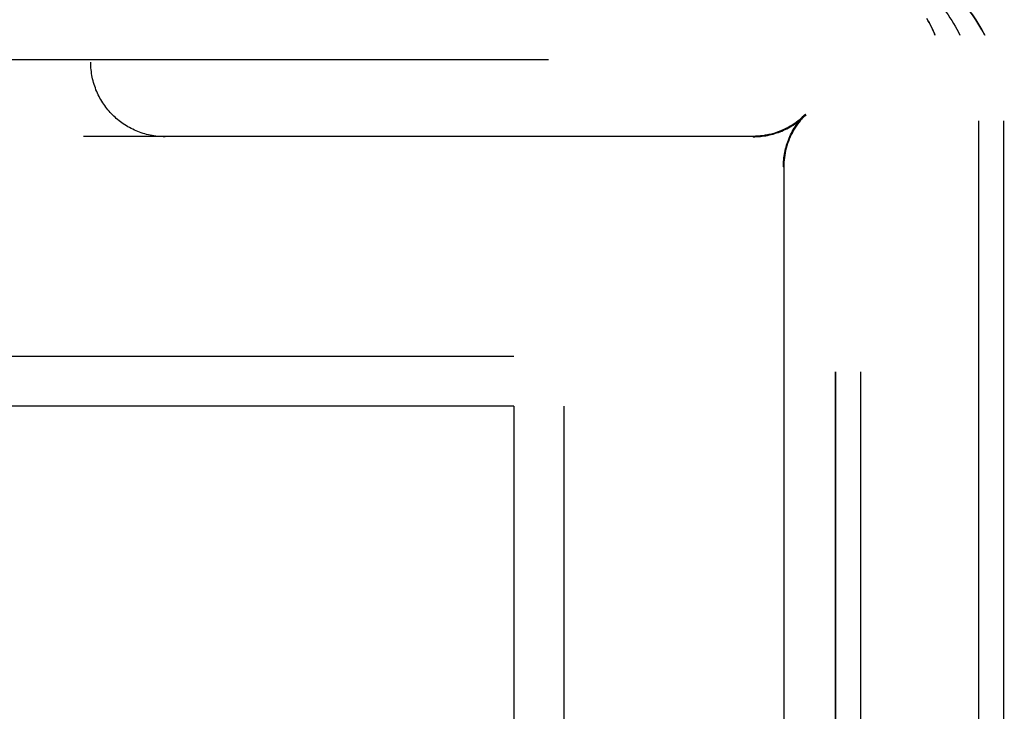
# Model space of a CAD drawing. Header units: millimetres. Extents: x -630 to 192, y -7 to 1615.
# Tile 210 of 249: x 77 to 103, y 1504 to 1523. Entities that reach past the tile are written whole.
import ezdxf

# ---------------------------------------------------------------- set-up
doc = ezdxf.new("R2010")
doc.units = ezdxf.units.MM
doc.header["$MEASUREMENT"] = 0
doc.layers.add('OVIDIO 160x80x72h', color=7, linetype='Continuous')

msp = doc.modelspace()

# ---------------------------------------------------------------- linework, layer by layer
at = {"layer": 'OVIDIO 160x80x72h', "extrusion": (-0.235702, -0.235702, 0.942809)}
for points in [[(-1005.181, 1310.276), (-1005.181, 1419.354)], [(-1004.232, 1419.354), (-1004.232, 1310.276)], [(-973.148, 1372.889), (-973.148, 1267.481)], [(-965.138, 1361.589), (-965.138, 1257.048)]]:
    msp.add_lwpolyline(points, dxfattribs=at)
at = {"layer": 'OVIDIO 160x80x72h', "extrusion": (0.045678, 0.114881, 0.992329)}
for points in [[(442.273, -1398.451), (442.273, -1291.595)], [(442.273, -1291.595), (442.273, -1398.451)], [(441.816, -1398.451), (441.816, -1291.595)], [(441.816, -1291.595), (441.816, -1398.451)], [(456.754, -1384.704), (456.754, -1329.513)], [(456.526, -1384.487), (456.526, -1330.083)]]:
    msp.add_lwpolyline(points, dxfattribs=at)
at = {"layer": 'OVIDIO 160x80x72h', "extrusion": (-0.12261, 0.276089, 0.953279)}
for points in [[(-697.315, -1111.513), (-697.315, -1083.966)], [(-697.22, -1111.513), (-697.22, -1084.486)]]:
    msp.add_lwpolyline(points, dxfattribs=at)
at = {"layer": 'OVIDIO 160x80x72h', "extrusion": (0.166244, 0.166244, 0.97197)}
for points in [[(1006.13, -952.073), (1006.13, -983.736)], [(1006.13, -983.736), (1006.13, -952.073)], [(1006.13, -951.7), (1006.13, -982.932)], [(1006.13, -982.932), (1006.13, -951.7)]]:
    msp.add_lwpolyline(points, dxfattribs=at)
at = {"layer": 'OVIDIO 160x80x72h', "extrusion": (0, 1, 0)}
for points in [[(-90.716, 682.102), (-27.467, 682.102)], [(-27.467, 682.102), (-90.716, 682.102)], [(-102.446, 680.645), (-101.104, 683.328)], [(-101.104, 683.328), (-101.572, 682.392)], [(-101.104, 683.328), (-102.446, 680.645)], [(-27.467, 681.431), (-90.716, 681.431)], [(-90.716, 681.431), (-27.467, 681.431)], [(-101.605, 683.578), (-102.946, 680.895)], [(-102.946, 680.895), (-101.605, 683.578)], [(-95.28, 687.729), (-96.622, 688.4)], [(-96.622, 688.4), (-95.28, 687.729)], [(-97.41, 683.471), (-98.751, 684.142)], [(-98.429, 681.431), (-99.771, 682.102)], [(-99.771, 682.102), (-98.429, 681.431)], [(-90.619, 700.406), (-89.278, 699.735)], [(-101.605, 683.578), (-102.946, 680.895)]]:
    msp.add_lwpolyline(points, dxfattribs=at)
at = {"layer": 'OVIDIO 160x80x72h', "extrusion": (1, 0, 0)}
for points in [[(1521.312, 681.431), (1522.653, 682.102)], [(1522.653, 682.102), (1521.312, 681.431)], [(1521.634, 684.142), (1520.292, 683.471)], [(1499.098, 683.578), (1520.336, 683.578)], [(1519.504, 688.4), (1518.163, 687.729)], [(1518.163, 687.729), (1519.504, 688.4)], [(1450.349, 682.102), (1513.598, 682.102)], [(1513.598, 682.102), (1450.349, 682.102)], [(1513.502, 700.406), (1512.16, 699.735)]]:
    msp.add_lwpolyline(points, dxfattribs=at)
at = {"layer": 'OVIDIO 160x80x72h', "extrusion": (0, 0.894427, 0.447214)}
for points in [[(-90.716, -70.861), (-90.866, -70.858), (-91.016, -70.851), (-91.168, -70.84), (-91.32, -70.824), (-91.472, -70.803), (-91.625, -70.777), (-91.777, -70.747), (-91.929, -70.711), (-92.08, -70.671), (-92.231, -70.626), (-92.38, -70.575), (-92.528, -70.521), (-92.675, -70.461), (-92.82, -70.396), (-92.963, -70.327), (-93.104, -70.254), (-93.242, -70.176), (-93.378, -70.093), (-93.511, -70.007), (-93.641, -69.916), (-93.767, -69.822), (-93.891, -69.723), (-94.01, -69.622), (-94.127, -69.517), (-94.239, -69.408), (-94.348, -69.297), (-94.452, -69.183), (-94.552, -69.067), (-94.649, -68.948), (-94.741, -68.827), (-94.828, -68.705), (-94.912, -68.58), (-94.991, -68.453), (-95.067, -68.323), (-95.14, -68.19), (-95.209, -68.054), (-95.275, -67.914), (-95.336, -67.773), (-95.393, -67.628), (-95.446, -67.481), (-95.494, -67.332), (-95.538, -67.181), (-95.578, -67.029), (-95.612, -66.875), (-95.642, -66.719), (-95.667, -66.562), (-95.686, -66.405), (-95.701, -66.247), (-95.711, -66.088), (-95.716, -65.929), (-95.715, -65.771), (-95.71, -65.612), (-95.7, -65.455), (-95.684, -65.298), (-95.664, -65.142), (-95.639, -64.987), (-95.61, -64.834), (-95.575, -64.683), (-95.537, -64.533), (-95.493, -64.385), (-95.446, -64.24), (-95.395, -64.097), (-95.339, -63.957), (-95.28, -63.819)], [(-95.28, -63.819), (-95.339, -63.957), (-95.395, -64.097), (-95.446, -64.24), (-95.493, -64.385), (-95.537, -64.533), (-95.575, -64.683), (-95.61, -64.834), (-95.639, -64.987), (-95.664, -65.142), (-95.684, -65.298), (-95.7, -65.455), (-95.71, -65.612), (-95.715, -65.771), (-95.716, -65.929), (-95.711, -66.088), (-95.701, -66.247), (-95.686, -66.405), (-95.667, -66.562), (-95.642, -66.719), (-95.612, -66.875), (-95.578, -67.029), (-95.538, -67.181), (-95.494, -67.332), (-95.446, -67.481), (-95.393, -67.628), (-95.336, -67.773), (-95.275, -67.914), (-95.209, -68.054), (-95.14, -68.19), (-95.067, -68.323), (-94.991, -68.453), (-94.912, -68.58), (-94.828, -68.705), (-94.741, -68.827), (-94.649, -68.948), (-94.552, -69.067), (-94.452, -69.183), (-94.348, -69.297), (-94.239, -69.408), (-94.127, -69.517), (-94.01, -69.622), (-93.891, -69.723), (-93.767, -69.822), (-93.641, -69.916), (-93.511, -70.007), (-93.378, -70.093), (-93.242, -70.176), (-93.104, -70.254), (-92.963, -70.327), (-92.82, -70.396), (-92.675, -70.461), (-92.528, -70.521), (-92.38, -70.575), (-92.231, -70.626), (-92.08, -70.671), (-91.929, -70.711), (-91.777, -70.747), (-91.625, -70.777), (-91.472, -70.803), (-91.32, -70.824), (-91.168, -70.84), (-91.016, -70.851), (-90.866, -70.858), (-90.716, -70.861)], [(-90.716, -70.861), (-90.872, -70.858), (-91.029, -70.851), (-91.186, -70.838), (-91.343, -70.821), (-91.5, -70.799), (-91.657, -70.771), (-91.813, -70.739), (-91.969, -70.701), (-92.123, -70.659), (-92.276, -70.611), (-92.427, -70.559), (-92.576, -70.502), (-92.724, -70.44), (-92.869, -70.373), (-93.012, -70.302), (-93.152, -70.227), (-93.289, -70.148), (-93.423, -70.064), (-93.554, -69.977), (-93.682, -69.886), (-93.806, -69.791), (-93.926, -69.694), (-94.043, -69.593), (-94.156, -69.489), (-94.265, -69.383), (-94.37, -69.274), (-94.47, -69.163), (-94.567, -69.049), (-94.66, -68.934), (-94.748, -68.818), (-94.832, -68.7), (-94.912, -68.58), (-94.988, -68.459), (-95.062, -68.334), (-95.132, -68.205), (-95.199, -68.074), (-95.263, -67.94), (-95.324, -67.802), (-95.38, -67.662), (-95.433, -67.519), (-95.481, -67.374), (-95.526, -67.226), (-95.566, -67.076), (-95.601, -66.925), (-95.632, -66.771), (-95.659, -66.616), (-95.68, -66.459), (-95.697, -66.302), (-95.708, -66.143), (-95.715, -65.984), (-95.716, -65.824), (-95.712, -65.664), (-95.703, -65.504), (-95.689, -65.345), (-95.67, -65.186), (-95.646, -65.028), (-95.617, -64.871), (-95.583, -64.715), (-95.544, -64.561), (-95.5, -64.408), (-95.452, -64.257), (-95.399, -64.109), (-95.342, -63.963), (-95.28, -63.819)], [(-90.716, -70.861), (-90.866, -70.858), (-91.016, -70.851), (-91.168, -70.84), (-91.32, -70.824), (-91.472, -70.803), (-91.625, -70.777), (-91.777, -70.747), (-91.929, -70.711), (-92.08, -70.671), (-92.231, -70.626), (-92.38, -70.575), (-92.528, -70.521), (-92.675, -70.461), (-92.82, -70.396), (-92.963, -70.327), (-93.104, -70.254), (-93.242, -70.176), (-93.378, -70.093), (-93.511, -70.007), (-93.641, -69.916), (-93.767, -69.822), (-93.891, -69.723), (-94.01, -69.622), (-94.127, -69.517), (-94.239, -69.408), (-94.348, -69.297), (-94.452, -69.183), (-94.552, -69.067), (-94.649, -68.948), (-94.741, -68.827), (-94.828, -68.705), (-94.912, -68.58), (-94.991, -68.453), (-95.067, -68.323), (-95.14, -68.19), (-95.209, -68.054), (-95.275, -67.914), (-95.336, -67.773), (-95.393, -67.628), (-95.446, -67.481), (-95.494, -67.332), (-95.538, -67.181), (-95.578, -67.029), (-95.612, -66.875), (-95.642, -66.719), (-95.667, -66.562), (-95.686, -66.405), (-95.701, -66.247), (-95.711, -66.088), (-95.716, -65.929), (-95.715, -65.771), (-95.71, -65.612), (-95.7, -65.455), (-95.684, -65.298), (-95.664, -65.142), (-95.639, -64.987), (-95.61, -64.834), (-95.575, -64.683), (-95.537, -64.533), (-95.493, -64.385), (-95.446, -64.24), (-95.395, -64.097), (-95.339, -63.957), (-95.28, -63.819)], [(-95.28, -63.819), (-95.339, -63.957), (-95.395, -64.097), (-95.446, -64.24), (-95.493, -64.385), (-95.537, -64.533), (-95.575, -64.683), (-95.61, -64.834), (-95.639, -64.987), (-95.664, -65.142), (-95.684, -65.298), (-95.7, -65.455), (-95.71, -65.612), (-95.715, -65.771), (-95.716, -65.929), (-95.711, -66.088), (-95.701, -66.247), (-95.686, -66.405), (-95.667, -66.562), (-95.642, -66.719), (-95.612, -66.875), (-95.578, -67.029), (-95.538, -67.181), (-95.494, -67.332), (-95.446, -67.481), (-95.393, -67.628), (-95.336, -67.773), (-95.275, -67.914), (-95.209, -68.054), (-95.14, -68.19), (-95.067, -68.323), (-94.991, -68.453), (-94.912, -68.58), (-94.828, -68.705), (-94.741, -68.827), (-94.649, -68.948), (-94.552, -69.067), (-94.452, -69.183), (-94.348, -69.297), (-94.239, -69.408), (-94.127, -69.517), (-94.01, -69.622), (-93.891, -69.723), (-93.767, -69.822), (-93.641, -69.916), (-93.511, -70.007), (-93.378, -70.093), (-93.242, -70.176), (-93.104, -70.254), (-92.963, -70.327), (-92.82, -70.396), (-92.675, -70.461), (-92.528, -70.521), (-92.38, -70.575), (-92.231, -70.626), (-92.08, -70.671), (-91.929, -70.711), (-91.777, -70.747), (-91.625, -70.777), (-91.472, -70.803), (-91.32, -70.824), (-91.168, -70.84), (-91.016, -70.851), (-90.866, -70.858), (-90.716, -70.861)], [(-79.222, -30.215), (-79.815, -31.003), (-80.384, -31.809), (-80.93, -32.633), (-81.451, -33.473), (-81.946, -34.329), (-82.416, -35.198), (-82.859, -36.08), (-83.275, -36.974)], [(-83.275, -36.974), (-82.859, -36.08), (-82.416, -35.198), (-81.946, -34.329), (-81.451, -33.473), (-80.93, -32.633), (-80.384, -31.809), (-79.815, -31.003), (-79.222, -30.215)], [(-79.222, -30.215), (-79.815, -31.003), (-80.384, -31.809), (-80.93, -32.633), (-81.451, -33.473), (-81.946, -34.329), (-82.416, -35.198), (-82.859, -36.08), (-83.275, -36.974)], [(-83.275, -36.974), (-82.859, -36.08), (-82.416, -35.198), (-81.946, -34.329), (-81.451, -33.473), (-80.93, -32.633), (-80.384, -31.809), (-79.815, -31.003), (-79.222, -30.215)], [(-79.222, -30.215), (-79.815, -31.003), (-80.384, -31.809), (-80.93, -32.633), (-81.451, -33.473), (-81.946, -34.329), (-82.416, -35.198), (-82.859, -36.08), (-83.275, -36.974)]]:
    msp.add_lwpolyline(points, dxfattribs=at)
at = {"layer": 'OVIDIO 160x80x72h', "extrusion": (-0.447214, 0, 0.894427)}
for points in [[(-1520.336, 396.583), (-1520.484, 396.581), (-1520.634, 396.574), (-1520.783, 396.563), (-1520.932, 396.548), (-1521.081, 396.528), (-1521.229, 396.504), (-1521.377, 396.475), (-1521.524, 396.441), (-1521.67, 396.404), (-1521.814, 396.362), (-1521.957, 396.316), (-1522.099, 396.265), (-1522.239, 396.211), (-1522.376, 396.153), (-1522.512, 396.09), (-1522.645, 396.024)], [(-1522.645, 396.024), (-1522.512, 396.09), (-1522.376, 396.153), (-1522.239, 396.211), (-1522.099, 396.265), (-1521.957, 396.316), (-1521.814, 396.362), (-1521.67, 396.404), (-1521.524, 396.441), (-1521.377, 396.475), (-1521.229, 396.504), (-1521.081, 396.528), (-1520.932, 396.548), (-1520.783, 396.563), (-1520.634, 396.574), (-1520.484, 396.581), (-1520.336, 396.583)], [(-1522.645, 396.024), (-1522.512, 396.09), (-1522.376, 396.153), (-1522.239, 396.211), (-1522.099, 396.265), (-1521.957, 396.316), (-1521.814, 396.362), (-1521.67, 396.404), (-1521.524, 396.441), (-1521.377, 396.475), (-1521.229, 396.504), (-1521.081, 396.528), (-1520.932, 396.548), (-1520.783, 396.563), (-1520.634, 396.574), (-1520.484, 396.581), (-1520.336, 396.583)]]:
    msp.add_lwpolyline(points, dxfattribs=at)
at = {"layer": 'OVIDIO 160x80x72h'}
for points in [[(90.716, 1521.983), (27.467, 1521.983)], [(102.275, 1520.336), (102.275, 1499.098)], [(102.946, 1520.336), (102.946, 1499.098)], [(89.788, 1514.012), (-219.111, 1514.012)], [(98.429, 1513.598), (98.429, 1450.349)], [(98.429, 1450.349), (98.429, 1513.598)], [(99.1, 1513.598), (99.1, 1450.349)], [(89.788, 1512.67), (-219.111, 1512.67)], [(89.788, 1512.67), (89.788, 803.771)], [(91.13, 1512.67), (91.13, 803.771)]]:
    msp.add_lwpolyline(points, dxfattribs=at)
at = {"layer": 'OVIDIO 160x80x72h', "extrusion": (-0.003049, 0.326394, 0.945229)}
for points in [[(-92.408, -1213.143), (-92.364, -1213.144), (-92.319, -1213.146), (-92.274, -1213.149), (-92.228, -1213.153), (-92.183, -1213.158), (-92.137, -1213.165), (-92.091, -1213.173), (-92.044, -1213.182), (-91.998, -1213.192), (-91.952, -1213.203), (-91.905, -1213.216), (-91.858, -1213.23), (-91.812, -1213.245), (-91.766, -1213.262), (-91.719, -1213.279), (-91.673, -1213.299), (-91.627, -1213.319), (-91.582, -1213.341), (-91.537, -1213.364), (-91.492, -1213.388), (-91.447, -1213.414), (-91.403, -1213.441), (-91.36, -1213.469), (-91.317, -1213.498), (-91.275, -1213.529), (-91.233, -1213.561), (-91.192, -1213.594), (-91.152, -1213.628), (-91.113, -1213.664), (-91.074, -1213.7), (-91.037, -1213.738), (-91, -1213.776), (-90.964, -1213.816), (-90.929, -1213.857), (-90.896, -1213.898), (-90.863, -1213.94), (-90.831, -1213.983), (-90.801, -1214.027), (-90.772, -1214.072), (-90.744, -1214.117), (-90.717, -1214.163), (-90.691, -1214.21), (-90.666, -1214.257), (-90.643, -1214.304), (-90.621, -1214.352), (-90.6, -1214.401), (-90.58, -1214.449), (-90.562, -1214.498), (-90.545, -1214.547), (-90.529, -1214.597), (-90.514, -1214.646), (-90.5, -1214.695), (-90.488, -1214.745), (-90.477, -1214.794), (-90.467, -1214.844), (-90.459, -1214.893), (-90.451, -1214.942), (-90.445, -1214.991), (-90.439, -1215.04), (-90.435, -1215.088), (-90.432, -1215.136), (-90.43, -1215.184), (-90.429, -1215.231), (-90.429, -1215.278)], [(-90.429, -1215.278), (-90.429, -1215.231), (-90.43, -1215.184), (-90.432, -1215.136), (-90.435, -1215.088), (-90.439, -1215.04), (-90.445, -1214.991), (-90.451, -1214.942), (-90.459, -1214.893), (-90.467, -1214.844), (-90.477, -1214.794), (-90.488, -1214.745), (-90.5, -1214.695), (-90.514, -1214.646), (-90.529, -1214.597), (-90.545, -1214.547), (-90.562, -1214.498), (-90.58, -1214.449), (-90.6, -1214.401), (-90.621, -1214.352), (-90.643, -1214.304), (-90.666, -1214.257), (-90.691, -1214.21), (-90.717, -1214.163), (-90.744, -1214.117), (-90.772, -1214.072), (-90.801, -1214.027), (-90.831, -1213.983), (-90.863, -1213.94), (-90.896, -1213.898), (-90.929, -1213.857), (-90.964, -1213.816), (-91, -1213.776), (-91.037, -1213.738), (-91.074, -1213.7), (-91.113, -1213.664), (-91.152, -1213.628), (-91.192, -1213.594), (-91.233, -1213.561), (-91.275, -1213.529), (-91.317, -1213.498), (-91.36, -1213.469), (-91.403, -1213.441), (-91.447, -1213.414), (-91.492, -1213.388), (-91.537, -1213.364), (-91.582, -1213.341), (-91.627, -1213.319), (-91.673, -1213.299), (-91.719, -1213.279), (-91.766, -1213.262), (-91.812, -1213.245), (-91.858, -1213.23), (-91.905, -1213.216), (-91.952, -1213.203), (-91.998, -1213.192), (-92.044, -1213.182), (-92.091, -1213.173), (-92.137, -1213.165), (-92.183, -1213.158), (-92.228, -1213.153), (-92.274, -1213.149), (-92.319, -1213.146), (-92.364, -1213.144), (-92.408, -1213.143)], [(-90.434, -1215.796), (-90.434, -1215.749), (-90.435, -1215.702), (-90.437, -1215.654), (-90.44, -1215.606), (-90.445, -1215.558), (-90.45, -1215.509), (-90.456, -1215.46), (-90.464, -1215.411), (-90.472, -1215.362), (-90.482, -1215.312), (-90.493, -1215.263), (-90.506, -1215.213), (-90.519, -1215.164), (-90.534, -1215.114), (-90.55, -1215.065), (-90.567, -1215.016), (-90.585, -1214.967), (-90.605, -1214.919), (-90.626, -1214.87), (-90.648, -1214.822), (-90.671, -1214.775), (-90.696, -1214.728), (-90.722, -1214.681), (-90.749, -1214.635), (-90.777, -1214.59), (-90.806, -1214.545), (-90.837, -1214.501), (-90.868, -1214.458), (-90.901, -1214.416), (-90.935, -1214.374), (-90.969, -1214.334), (-91.005, -1214.294), (-91.042, -1214.256), (-91.079, -1214.218), (-91.118, -1214.182), (-91.157, -1214.146), (-91.197, -1214.112), (-91.238, -1214.079), (-91.28, -1214.047), (-91.322, -1214.016), (-91.365, -1213.987), (-91.408, -1213.959), (-91.452, -1213.932), (-91.497, -1213.906), (-91.542, -1213.882), (-91.587, -1213.859), (-91.633, -1213.837), (-91.678, -1213.817), (-91.724, -1213.797), (-91.771, -1213.78), (-91.817, -1213.763), (-91.864, -1213.748), (-91.91, -1213.734), (-91.957, -1213.721), (-92.003, -1213.71), (-92.05, -1213.7), (-92.096, -1213.691), (-92.142, -1213.683), (-92.188, -1213.676), (-92.233, -1213.671), (-92.279, -1213.667), (-92.324, -1213.664), (-92.369, -1213.662), (-92.413, -1213.661)], [(-92.413, -1213.661), (-92.369, -1213.662), (-92.324, -1213.664), (-92.279, -1213.667), (-92.233, -1213.671), (-92.188, -1213.676), (-92.142, -1213.683), (-92.096, -1213.691), (-92.05, -1213.7), (-92.003, -1213.71), (-91.957, -1213.721), (-91.91, -1213.734), (-91.864, -1213.748), (-91.817, -1213.763), (-91.771, -1213.78), (-91.724, -1213.797), (-91.678, -1213.817), (-91.633, -1213.837), (-91.587, -1213.859), (-91.542, -1213.882), (-91.497, -1213.906), (-91.452, -1213.932), (-91.408, -1213.959), (-91.365, -1213.987), (-91.322, -1214.016), (-91.28, -1214.047), (-91.238, -1214.079), (-91.197, -1214.112), (-91.157, -1214.146), (-91.118, -1214.182), (-91.079, -1214.218), (-91.042, -1214.256), (-91.005, -1214.294), (-90.969, -1214.334), (-90.935, -1214.374), (-90.901, -1214.416), (-90.868, -1214.458), (-90.837, -1214.501), (-90.806, -1214.545), (-90.777, -1214.59), (-90.749, -1214.635), (-90.722, -1214.681), (-90.696, -1214.728), (-90.671, -1214.775), (-90.648, -1214.822), (-90.626, -1214.87), (-90.605, -1214.919), (-90.585, -1214.967), (-90.567, -1215.016), (-90.55, -1215.065), (-90.534, -1215.114), (-90.519, -1215.164), (-90.506, -1215.213), (-90.493, -1215.263), (-90.482, -1215.312), (-90.472, -1215.362), (-90.464, -1215.411), (-90.456, -1215.46), (-90.45, -1215.509), (-90.445, -1215.558), (-90.44, -1215.606), (-90.437, -1215.654), (-90.435, -1215.702), (-90.434, -1215.749), (-90.434, -1215.796)]]:
    msp.add_lwpolyline(points, dxfattribs=at)
at = {"layer": 'OVIDIO 160x80x72h', "extrusion": (-0.003235, 1.55701e-05, 0.999995)}
msp.add_lwpolyline([(80.421, 1519.913), (80.371, 1519.913), (80.321, 1519.915), (80.27, 1519.918), (80.22, 1519.923), (80.17, 1519.928), (80.12, 1519.935), (80.071, 1519.944), (80.021, 1519.953), (79.972, 1519.964), (79.923, 1519.976), (79.874, 1519.989), (79.826, 1520.003), (79.779, 1520.019), (79.731, 1520.035), (79.685, 1520.053), (79.639, 1520.072), (79.593, 1520.092), (79.549, 1520.113), (79.505, 1520.135), (79.461, 1520.158), (79.419, 1520.182), (79.377, 1520.207), (79.336, 1520.233), (79.296, 1520.259), (79.256, 1520.287), (79.218, 1520.315), (79.18, 1520.344), (79.144, 1520.374), (79.108, 1520.404), (79.073, 1520.435), (79.04, 1520.466), (79.007, 1520.499), (78.975, 1520.531), (78.943, 1520.565), (78.912, 1520.6), (78.882, 1520.635), (78.852, 1520.672), (78.823, 1520.71), (78.795, 1520.748), (78.768, 1520.787), (78.741, 1520.828), (78.715, 1520.869), (78.69, 1520.91), (78.666, 1520.953), (78.643, 1520.996), (78.621, 1521.04), (78.6, 1521.085), (78.58, 1521.131), (78.561, 1521.177), (78.544, 1521.223), (78.527, 1521.27), (78.511, 1521.318), (78.497, 1521.366), (78.484, 1521.415), (78.472, 1521.464), (78.461, 1521.513), (78.452, 1521.562), (78.444, 1521.612), (78.437, 1521.662), (78.431, 1521.712), (78.427, 1521.762), (78.423, 1521.812), (78.422, 1521.863), (78.421, 1521.913)], dxfattribs=at)
at = {"layer": 'OVIDIO 160x80x72h', "extrusion": (5.03618e-08, 1, -1.557e-05)}
msp.add_lwpolyline([(-76.8, 682.335), (-76.805, 680.748)], dxfattribs=at)
at = {"layer": 'OVIDIO 160x80x72h', "extrusion": (-1.53089e-05, 1.54874e-05, 1)}
msp.add_lwpolyline([(96.22, 1519.912), (96.268, 1519.913), (96.316, 1519.915), (96.365, 1519.918), (96.414, 1519.922), (96.462, 1519.927), (96.511, 1519.934), (96.56, 1519.941), (96.608, 1519.95), (96.657, 1519.961), (96.705, 1519.972), (96.753, 1519.985), (96.801, 1519.999), (96.849, 1520.014), (96.896, 1520.03), (96.943, 1520.048), (96.989, 1520.066), (97.035, 1520.086), (97.081, 1520.107), (97.125, 1520.129), (97.17, 1520.152), (97.213, 1520.176), (97.256, 1520.202), (97.298, 1520.228), (97.34, 1520.255), (97.38, 1520.283), (97.42, 1520.312), (97.459, 1520.342), (97.497, 1520.373), (97.534, 1520.405), (97.571, 1520.437), (97.606, 1520.47), (97.64, 1520.504)], dxfattribs=at)
at = {"layer": 'OVIDIO 160x80x72h', "extrusion": (1.54874e-05, -1.53089e-05, 1)}
msp.add_lwpolyline([(97.03, 1519.102), (97.03, 1519.15), (97.032, 1519.199), (97.035, 1519.247), (97.039, 1519.296), (97.045, 1519.345), (97.051, 1519.394), (97.059, 1519.442), (97.068, 1519.491), (97.078, 1519.539), (97.09, 1519.588), (97.102, 1519.636), (97.116, 1519.684), (97.131, 1519.731), (97.148, 1519.779), (97.165, 1519.825), (97.184, 1519.872), (97.204, 1519.918), (97.225, 1519.963), (97.247, 1520.008), (97.27, 1520.052), (97.294, 1520.096), (97.319, 1520.139), (97.346, 1520.181), (97.373, 1520.222), (97.401, 1520.263), (97.43, 1520.303), (97.46, 1520.342), (97.491, 1520.38), (97.523, 1520.417), (97.555, 1520.453), (97.588, 1520.488), (97.622, 1520.523)], dxfattribs=at)
at = {"layer": 'OVIDIO 160x80x72h', "extrusion": (0, 1, -3.86756e-05)}
for points in [[(-97.631, 680.849), (-97.631, 682.436)], [(-97.631, 682.436), (-97.631, 680.849)]]:
    msp.add_lwpolyline(points, dxfattribs=at)
at = {"layer": 'OVIDIO 160x80x72h', "extrusion": (5.0362e-08, 1, -1.55701e-05)}
for points in [[(-78.219, 680.955), (-78.214, 682.542)], [(-78.214, 682.542), (-78.219, 680.955)]]:
    msp.add_lwpolyline(points, dxfattribs=at)
at = {"layer": 'OVIDIO 160x80x72h', "extrusion": (2.56846e-05, 1, 8.30777e-08)}
for points in [[(-96.17, 682.576), (-78.175, 682.518)], [(-78.175, 682.518), (-96.17, 682.576)], [(-78.18, 680.931), (-96.17, 680.989)], [(-96.17, 680.989), (-78.18, 680.931)]]:
    msp.add_lwpolyline(points, dxfattribs=at)
at = {"layer": 'OVIDIO 160x80x72h', "extrusion": (-1.53093e-05, 0, 1)}
msp.add_lwpolyline([(96.22, 1519.923), (78.227, 1519.923)], dxfattribs=at)
at = {"layer": 'OVIDIO 160x80x72h', "extrusion": (1, 0, 1.53089e-05)}
for points in [[(1519.923, 682.546), (1519.923, 680.959)], [(1519.923, 680.988), (1519.923, 682.575)], [(1519.923, 682.575), (1519.923, 680.988)]]:
    msp.add_lwpolyline(points, dxfattribs=at)
at = {"layer": 'OVIDIO 160x80x72h', "extrusion": (-0.182574, 0.912871, 0.365148)}
for points in [[(-377.303, 129.411), (-391.429, 103.619)], [(-391.429, 103.619), (-377.303, 129.411)], [(-391.824, 103.835), (-377.697, 129.627)]]:
    msp.add_lwpolyline(points, dxfattribs=at)
at = {"layer": 'OVIDIO 160x80x72h', "extrusion": (1, 2.56846e-05, 8.30777e-08)}
for points in [[(1501.094, 682.518), (1519.089, 682.576)], [(1519.089, 680.99), (1501.099, 680.931)], [(1501.099, 680.931), (1519.089, 680.99)], [(1519.089, 682.576), (1501.094, 682.518)]]:
    msp.add_lwpolyline(points, dxfattribs=at)
at = {"layer": 'OVIDIO 160x80x72h', "extrusion": (0, 1, 1.53089e-05)}
for points in [[(-97.04, 682.553), (-97.04, 680.966)], [(-97.04, 680.966), (-97.04, 682.553)], [(-97.041, 682.524), (-97.041, 680.937)]]:
    msp.add_lwpolyline(points, dxfattribs=at)
at = {"layer": 'OVIDIO 160x80x72h', "extrusion": (0, -1.53093e-05, 1)}
msp.add_lwpolyline([(97.04, 1519.102), (97.041, 1501.109)], dxfattribs=at)
at = {"layer": 'OVIDIO 160x80x72h', "extrusion": (0.912871, -0.182574, 0.365148)}
for points in [[(1508.025, 715.203), (1493.898, 740.996)], [(1493.24, 740.635), (1507.367, 714.843)], [(1507.367, 714.843), (1493.24, 740.635)], [(1507.367, 714.843), (1493.24, 740.635)], [(1493.24, 740.635), (1507.367, 714.843)], [(1507.63, 714.987), (1493.503, 740.779)], [(1493.503, 740.779), (1507.63, 714.987)]]:
    msp.add_lwpolyline(points, dxfattribs=at)
at = {"layer": 'OVIDIO 160x80x72h', "extrusion": (0.894427, 0, 0.447214)}
for points in [[(1518.163, 572.513), (1518.222, 572.375), (1518.277, 572.235), (1518.329, 572.092), (1518.376, 571.947), (1518.419, 571.799), (1518.458, 571.65), (1518.492, 571.498), (1518.522, 571.345), (1518.547, 571.19), (1518.567, 571.034), (1518.582, 570.878), (1518.592, 570.72), (1518.598, 570.562), (1518.598, 570.403), (1518.593, 570.244), (1518.584, 570.086), (1518.569, 569.928), (1518.549, 569.77), (1518.524, 569.613), (1518.495, 569.458), (1518.46, 569.304), (1518.421, 569.151), (1518.377, 569), (1518.328, 568.851), (1518.276, 568.704), (1518.218, 568.56), (1518.157, 568.418), (1518.092, 568.279), (1518.023, 568.142), (1517.95, 568.009), (1517.874, 567.879), (1517.794, 567.752), (1517.711, 567.628), (1517.623, 567.505), (1517.531, 567.384), (1517.435, 567.265), (1517.334, 567.149), (1517.23, 567.035), (1517.121, 566.924), (1517.009, 566.816), (1516.893, 566.711), (1516.773, 566.609), (1516.65, 566.511), (1516.523, 566.416), (1516.393, 566.326), (1516.26, 566.239), (1516.124, 566.157), (1515.986, 566.079), (1515.845, 566.005), (1515.702, 565.936), (1515.557, 565.872), (1515.411, 565.812), (1515.263, 565.757), (1515.113, 565.707), (1514.963, 565.662), (1514.811, 565.621), (1514.659, 565.586), (1514.507, 565.555), (1514.355, 565.529), (1514.202, 565.508), (1514.05, 565.492), (1513.899, 565.481), (1513.748, 565.474), (1513.598, 565.472)], [(1513.598, 565.472), (1513.748, 565.474), (1513.899, 565.481), (1514.05, 565.492), (1514.202, 565.508), (1514.355, 565.529), (1514.507, 565.555), (1514.659, 565.586), (1514.811, 565.621), (1514.963, 565.662), (1515.113, 565.707), (1515.263, 565.757), (1515.411, 565.812), (1515.557, 565.872), (1515.702, 565.936), (1515.845, 566.005), (1515.986, 566.079), (1516.124, 566.157), (1516.26, 566.239), (1516.393, 566.326), (1516.523, 566.416), (1516.65, 566.511), (1516.773, 566.609), (1516.893, 566.711), (1517.009, 566.816), (1517.121, 566.924), (1517.23, 567.035), (1517.334, 567.149), (1517.435, 567.265), (1517.531, 567.384), (1517.623, 567.505), (1517.711, 567.628), (1517.794, 567.752), (1517.874, 567.879), (1517.95, 568.009), (1518.023, 568.142), (1518.092, 568.279), (1518.157, 568.418), (1518.218, 568.56), (1518.276, 568.704), (1518.328, 568.851), (1518.377, 569), (1518.421, 569.151), (1518.46, 569.304), (1518.495, 569.458), (1518.524, 569.613), (1518.549, 569.77), (1518.569, 569.928), (1518.584, 570.086), (1518.593, 570.244), (1518.598, 570.403), (1518.598, 570.562), (1518.592, 570.72), (1518.582, 570.878), (1518.567, 571.034), (1518.547, 571.19), (1518.522, 571.345), (1518.492, 571.498), (1518.458, 571.65), (1518.419, 571.799), (1518.376, 571.947), (1518.329, 572.092), (1518.277, 572.235), (1518.222, 572.375), (1518.163, 572.513)], [(1513.598, 565.472), (1513.755, 565.474), (1513.911, 565.482), (1514.069, 565.494), (1514.226, 565.511), (1514.383, 565.534), (1514.54, 565.561), (1514.696, 565.594), (1514.851, 565.631), (1515.005, 565.674), (1515.158, 565.721), (1515.309, 565.774), (1515.459, 565.831), (1515.606, 565.893), (1515.752, 565.959), (1515.894, 566.03), (1516.034, 566.105), (1516.172, 566.185), (1516.306, 566.268), (1516.437, 566.355), (1516.564, 566.446), (1516.688, 566.541), (1516.809, 566.639), (1516.926, 566.739), (1517.038, 566.843), (1517.147, 566.95), (1517.252, 567.059), (1517.353, 567.17), (1517.449, 567.283), (1517.542, 567.398), (1517.63, 567.515), (1517.714, 567.633), (1517.794, 567.752), (1517.87, 567.874), (1517.944, 567.999), (1518.014, 568.127), (1518.082, 568.258), (1518.146, 568.393), (1518.206, 568.53), (1518.263, 568.67), (1518.315, 568.813), (1518.364, 568.958), (1518.408, 569.106), (1518.448, 569.256), (1518.484, 569.408), (1518.515, 569.561), (1518.541, 569.717), (1518.562, 569.873), (1518.579, 570.031), (1518.59, 570.189), (1518.597, 570.349), (1518.598, 570.508), (1518.595, 570.668), (1518.586, 570.828), (1518.572, 570.987), (1518.553, 571.146), (1518.529, 571.305), (1518.5, 571.462), (1518.465, 571.617), (1518.427, 571.772), (1518.383, 571.924), (1518.334, 572.075), (1518.282, 572.223), (1518.224, 572.37), (1518.163, 572.513)], [(1513.598, 565.472), (1513.748, 565.474), (1513.899, 565.481), (1514.05, 565.492), (1514.202, 565.508), (1514.355, 565.529), (1514.507, 565.555), (1514.659, 565.586), (1514.811, 565.621), (1514.963, 565.662), (1515.113, 565.707), (1515.263, 565.757), (1515.411, 565.812), (1515.557, 565.872), (1515.702, 565.936), (1515.845, 566.005), (1515.986, 566.079), (1516.124, 566.157), (1516.26, 566.239), (1516.393, 566.326), (1516.523, 566.416), (1516.65, 566.511), (1516.773, 566.609), (1516.893, 566.711), (1517.009, 566.816), (1517.121, 566.924), (1517.23, 567.035), (1517.334, 567.149), (1517.435, 567.265), (1517.531, 567.384), (1517.623, 567.505), (1517.711, 567.628), (1517.794, 567.752), (1517.874, 567.879), (1517.95, 568.009), (1518.023, 568.142), (1518.092, 568.279), (1518.157, 568.418), (1518.218, 568.56), (1518.276, 568.704), (1518.328, 568.851), (1518.377, 569), (1518.421, 569.151), (1518.46, 569.304), (1518.495, 569.458), (1518.524, 569.613), (1518.549, 569.77), (1518.569, 569.928), (1518.584, 570.086), (1518.593, 570.244), (1518.598, 570.403), (1518.598, 570.562), (1518.592, 570.72), (1518.582, 570.878), (1518.567, 571.034), (1518.547, 571.19), (1518.522, 571.345), (1518.492, 571.498), (1518.458, 571.65), (1518.419, 571.799), (1518.376, 571.947), (1518.329, 572.092), (1518.277, 572.235), (1518.222, 572.375), (1518.163, 572.513)], [(1518.163, 572.513), (1518.222, 572.375), (1518.277, 572.235), (1518.329, 572.092), (1518.376, 571.947), (1518.419, 571.799), (1518.458, 571.65), (1518.492, 571.498), (1518.522, 571.345), (1518.547, 571.19), (1518.567, 571.034), (1518.582, 570.878), (1518.592, 570.72), (1518.598, 570.562), (1518.598, 570.403), (1518.593, 570.244), (1518.584, 570.086), (1518.569, 569.928), (1518.549, 569.77), (1518.524, 569.613), (1518.495, 569.458), (1518.46, 569.304), (1518.421, 569.151), (1518.377, 569), (1518.328, 568.851), (1518.276, 568.704), (1518.218, 568.56), (1518.157, 568.418), (1518.092, 568.279), (1518.023, 568.142), (1517.95, 568.009), (1517.874, 567.879), (1517.794, 567.752), (1517.711, 567.628), (1517.623, 567.505), (1517.531, 567.384), (1517.435, 567.265), (1517.334, 567.149), (1517.23, 567.035), (1517.121, 566.924), (1517.009, 566.816), (1516.893, 566.711), (1516.773, 566.609), (1516.65, 566.511), (1516.523, 566.416), (1516.393, 566.326), (1516.26, 566.239), (1516.124, 566.157), (1515.986, 566.079), (1515.845, 566.005), (1515.702, 565.936), (1515.557, 565.872), (1515.411, 565.812), (1515.263, 565.757), (1515.113, 565.707), (1514.963, 565.662), (1514.811, 565.621), (1514.659, 565.586), (1514.507, 565.555), (1514.355, 565.529), (1514.202, 565.508), (1514.05, 565.492), (1513.899, 565.481), (1513.748, 565.474), (1513.598, 565.472)], [(1502.104, 606.117), (1502.697, 605.329), (1503.266, 604.523), (1503.812, 603.699), (1504.333, 602.859), (1504.829, 602.004), (1505.298, 601.134), (1505.741, 600.252), (1506.157, 599.358)], [(1506.157, 599.358), (1505.741, 600.252), (1505.298, 601.134), (1504.829, 602.004), (1504.333, 602.859), (1503.812, 603.699), (1503.266, 604.523), (1502.697, 605.329), (1502.104, 606.117)], [(1502.104, 606.117), (1502.697, 605.329), (1503.266, 604.523), (1503.812, 603.699), (1504.333, 602.859), (1504.829, 602.004), (1505.298, 601.134), (1505.741, 600.252), (1506.157, 599.358)], [(1506.157, 599.358), (1505.741, 600.252), (1505.298, 601.134), (1504.829, 602.004), (1504.333, 602.859), (1503.812, 603.699), (1503.266, 604.523), (1502.697, 605.329), (1502.104, 606.117)], [(1502.104, 606.117), (1502.697, 605.329), (1503.266, 604.523), (1503.812, 603.699), (1504.333, 602.859), (1504.829, 602.004), (1505.298, 601.134), (1505.741, 600.252), (1506.157, 599.358)]]:
    msp.add_lwpolyline(points, dxfattribs=at)
at = {"layer": 'OVIDIO 160x80x72h', "extrusion": (0.276089, -0.12261, 0.953279)}
for points in [[(1420.221, 678.673), (1420.221, 706.219)], [(1420.126, 678.673), (1420.126, 705.7)]]:
    msp.add_lwpolyline(points, dxfattribs=at)
at = {"layer": 'OVIDIO 160x80x72h', "extrusion": (1, 3.83166e-08, 1.91583e-08)}
for points in [[(1506.157, 711.74), (1507.499, 712.411)], [(1507.499, 712.411), (1506.157, 711.74)]]:
    msp.add_lwpolyline(points, dxfattribs=at)
at = {"layer": 'OVIDIO 160x80x72h', "extrusion": (3.84671e-08, 1, 1.92336e-08)}
for points in [[(-83.275, 711.74), (-84.616, 712.411)], [(-84.616, 712.411), (-83.275, 711.74)]]:
    msp.add_lwpolyline(points, dxfattribs=at)
at = {"layer": 'OVIDIO 160x80x72h'}
for points in [[(101.286, 1524.168, 680.409), (101.398, 1524.053, 680.41), (101.508, 1523.936, 680.415), (101.615, 1523.816, 680.424), (101.72, 1523.694, 680.435), (101.821, 1523.57, 680.45), (101.92, 1523.443, 680.468), (102.016, 1523.314, 680.49), (102.109, 1523.184, 680.515), (102.199, 1523.052, 680.543), (102.285, 1522.918, 680.574), (102.367, 1522.782, 680.608), (102.446, 1522.645, 680.645)], [(102.446, 1522.645, 680.645), (102.367, 1522.782, 680.608), (102.285, 1522.918, 680.574), (102.199, 1523.052, 680.543), (102.109, 1523.184, 680.515), (102.016, 1523.314, 680.49), (101.92, 1523.443, 680.468), (101.821, 1523.57, 680.45), (101.72, 1523.694, 680.435), (101.615, 1523.816, 680.424), (101.508, 1523.936, 680.415), (101.398, 1524.053, 680.41), (101.286, 1524.168, 680.409)], [(100.932, 1523.815, 681.823), (100.996, 1523.749, 681.824), (101.059, 1523.683, 681.826), (101.12, 1523.615, 681.829), (101.18, 1523.546, 681.834), (101.238, 1523.476, 681.84), (101.295, 1523.405, 681.847), (101.351, 1523.333, 681.856), (101.405, 1523.26, 681.865), (101.457, 1523.185, 681.876), (101.507, 1523.111, 681.889), (101.556, 1523.035, 681.902), (101.604, 1522.958, 681.917), (101.649, 1522.881, 681.932), (101.693, 1522.803, 681.949), (101.735, 1522.724, 681.967), (101.775, 1522.645, 681.986)], [(100.882, 1523.086, 683.26), (100.904, 1523.051, 683.264), (100.925, 1523.016, 683.269), (100.946, 1522.981, 683.273), (100.966, 1522.945, 683.278), (100.985, 1522.909, 683.283), (101.004, 1522.873, 683.289), (101.023, 1522.836, 683.295), (101.04, 1522.799, 683.301), (101.057, 1522.761, 683.307), (101.074, 1522.723, 683.314), (101.089, 1522.684, 683.321), (101.104, 1522.645, 683.328)], [(101.104, 1522.645, 683.328), (101.089, 1522.684, 683.321), (101.074, 1522.723, 683.314), (101.057, 1522.761, 683.307), (101.04, 1522.799, 683.301), (101.023, 1522.836, 683.295), (101.004, 1522.873, 683.289), (100.985, 1522.909, 683.283), (100.966, 1522.945, 683.278), (100.946, 1522.981, 683.273), (100.925, 1523.016, 683.269), (100.904, 1523.051, 683.264), (100.882, 1523.086, 683.26)], [(96.209, 1519.923, 682.576), (96.244, 1519.923, 682.576), (96.278, 1519.924, 682.576), (96.312, 1519.925, 682.576), (96.345, 1519.927, 682.575), (96.379, 1519.93, 682.575), (96.412, 1519.933, 682.574), (96.445, 1519.937, 682.572), (96.478, 1519.941, 682.571), (96.511, 1519.945, 682.57), (96.544, 1519.951, 682.568), (96.576, 1519.957, 682.566), (96.608, 1519.963, 682.564), (96.64, 1519.97, 682.562), (96.672, 1519.977, 682.559), (96.735, 1519.993, 682.554), (96.798, 1520.012, 682.548), (96.86, 1520.032, 682.541), (96.921, 1520.054, 682.533), (96.981, 1520.078, 682.525), (97.041, 1520.104, 682.516), (97.1, 1520.132, 682.507), (97.157, 1520.162, 682.497), (97.214, 1520.193, 682.486), (97.27, 1520.227, 682.475), (97.325, 1520.262, 682.463), (97.379, 1520.299, 682.45), (97.431, 1520.338, 682.437), (97.483, 1520.379, 682.423), (97.534, 1520.422, 682.408), (97.583, 1520.467, 682.393), (97.631, 1520.514, 682.377)], [(97.631, 1520.514, 682.377), (97.583, 1520.467, 682.393), (97.534, 1520.422, 682.408), (97.483, 1520.379, 682.423), (97.431, 1520.338, 682.437), (97.379, 1520.299, 682.45), (97.325, 1520.262, 682.463), (97.27, 1520.227, 682.475), (97.214, 1520.193, 682.486), (97.157, 1520.162, 682.497), (97.1, 1520.132, 682.507), (97.041, 1520.104, 682.516), (96.981, 1520.078, 682.525), (96.921, 1520.054, 682.533), (96.86, 1520.032, 682.541), (96.798, 1520.012, 682.548), (96.735, 1519.993, 682.554), (96.672, 1519.977, 682.559), (96.64, 1519.97, 682.562), (96.608, 1519.963, 682.564), (96.576, 1519.957, 682.566), (96.544, 1519.951, 682.568), (96.511, 1519.945, 682.57), (96.478, 1519.941, 682.571), (96.445, 1519.937, 682.572), (96.412, 1519.933, 682.574), (96.379, 1519.93, 682.575), (96.345, 1519.927, 682.575), (96.312, 1519.925, 682.576), (96.278, 1519.924, 682.576), (96.244, 1519.923, 682.576), (96.209, 1519.923, 682.576)], [(96.209, 1519.923, 680.99), (96.244, 1519.923, 680.99), (96.278, 1519.924, 680.989), (96.312, 1519.925, 680.989), (96.345, 1519.927, 680.988), (96.379, 1519.93, 680.988), (96.412, 1519.933, 680.987), (96.445, 1519.937, 680.986), (96.478, 1519.941, 680.984), (96.511, 1519.945, 680.983), (96.543, 1519.951, 680.981), (96.576, 1519.956, 680.979), (96.608, 1519.963, 680.977), (96.64, 1519.97, 680.975), (96.672, 1519.977, 680.972), (96.735, 1519.993, 680.967), (96.798, 1520.011, 680.961), (96.86, 1520.032, 680.954), (96.921, 1520.054, 680.947), (96.981, 1520.078, 680.938), (97.041, 1520.104, 680.93), (97.099, 1520.132, 680.92), (97.157, 1520.162, 680.91), (97.214, 1520.193, 680.899), (97.27, 1520.227, 680.888), (97.325, 1520.262, 680.876), (97.378, 1520.299, 680.863), (97.431, 1520.338, 680.85), (97.483, 1520.379, 680.836), (97.534, 1520.422, 680.821), (97.583, 1520.467, 680.806), (97.631, 1520.514, 680.79)], [(97.631, 1520.514, 680.79), (97.583, 1520.467, 680.806), (97.534, 1520.422, 680.821), (97.483, 1520.379, 680.836), (97.431, 1520.338, 680.85), (97.378, 1520.299, 680.863), (97.325, 1520.262, 680.876), (97.27, 1520.227, 680.888), (97.214, 1520.193, 680.899), (97.157, 1520.162, 680.91), (97.099, 1520.132, 680.92), (97.041, 1520.104, 680.93), (96.981, 1520.078, 680.938), (96.921, 1520.054, 680.947), (96.86, 1520.032, 680.954), (96.798, 1520.011, 680.961), (96.735, 1519.993, 680.967), (96.672, 1519.977, 680.972), (96.64, 1519.97, 680.975), (96.608, 1519.963, 680.977), (96.576, 1519.956, 680.979), (96.543, 1519.951, 680.981), (96.511, 1519.945, 680.983), (96.478, 1519.941, 680.984), (96.445, 1519.937, 680.986), (96.412, 1519.933, 680.987), (96.379, 1519.93, 680.988), (96.345, 1519.927, 680.988), (96.312, 1519.925, 680.989), (96.278, 1519.924, 680.989), (96.244, 1519.923, 680.99), (96.209, 1519.923, 680.99)], [(97.631, 1520.514, 680.79), (97.607, 1520.489, 680.798), (97.583, 1520.464, 680.807), (97.559, 1520.438, 680.815), (97.536, 1520.413, 680.822), (97.514, 1520.387, 680.83), (97.492, 1520.36, 680.837), (97.471, 1520.334, 680.845), (97.451, 1520.307, 680.852), (97.411, 1520.253, 680.865), (97.374, 1520.198, 680.878), (97.338, 1520.142, 680.89), (97.305, 1520.085, 680.901), (97.273, 1520.027, 680.912), (97.243, 1519.969, 680.922), (97.216, 1519.909, 680.932), (97.19, 1519.85, 680.94), (97.166, 1519.789, 680.948), (97.145, 1519.728, 680.956), (97.125, 1519.667, 680.962), (97.107, 1519.605, 680.968), (97.092, 1519.542, 680.973), (97.078, 1519.479, 680.978), (97.067, 1519.416, 680.982), (97.057, 1519.352, 680.985), (97.05, 1519.288, 680.987), (97.045, 1519.223, 680.988), (97.041, 1519.158, 680.989), (97.04, 1519.092, 680.99)], [(97.04, 1519.092, 682.576), (97.041, 1519.158, 682.576), (97.045, 1519.223, 682.575), (97.05, 1519.288, 682.574), (97.057, 1519.352, 682.571), (97.067, 1519.416, 682.568), (97.078, 1519.479, 682.565), (97.092, 1519.542, 682.56), (97.107, 1519.605, 682.555), (97.125, 1519.667, 682.549), (97.145, 1519.728, 682.542), (97.166, 1519.789, 682.535), (97.19, 1519.85, 682.527), (97.216, 1519.91, 682.518), (97.244, 1519.969, 682.509), (97.273, 1520.027, 682.499), (97.305, 1520.085, 682.488), (97.338, 1520.142, 682.477), (97.374, 1520.198, 682.465), (97.411, 1520.253, 682.452), (97.451, 1520.307, 682.439), (97.471, 1520.334, 682.432), (97.492, 1520.361, 682.424), (97.514, 1520.387, 682.417), (97.536, 1520.413, 682.409), (97.559, 1520.438, 682.402), (97.583, 1520.464, 682.393), (97.607, 1520.489, 682.385), (97.631, 1520.514, 682.377)], [(97.04, 1519.092, 680.99), (97.041, 1519.158, 680.989), (97.045, 1519.223, 680.988), (97.05, 1519.288, 680.987), (97.057, 1519.352, 680.985), (97.067, 1519.416, 680.982), (97.078, 1519.479, 680.978), (97.092, 1519.542, 680.973), (97.107, 1519.605, 680.968), (97.125, 1519.667, 680.962), (97.145, 1519.728, 680.956), (97.166, 1519.789, 680.948), (97.19, 1519.85, 680.94), (97.216, 1519.909, 680.932), (97.243, 1519.969, 680.922), (97.273, 1520.027, 680.912), (97.305, 1520.085, 680.901), (97.338, 1520.142, 680.89), (97.374, 1520.198, 680.878), (97.411, 1520.253, 680.865), (97.451, 1520.307, 680.852), (97.471, 1520.334, 680.845), (97.492, 1520.36, 680.837), (97.514, 1520.387, 680.83), (97.536, 1520.413, 680.822), (97.559, 1520.438, 680.815), (97.583, 1520.464, 680.807), (97.607, 1520.489, 680.798), (97.631, 1520.514, 680.79)], [(97.631, 1520.514, 682.377), (97.607, 1520.489, 682.385), (97.583, 1520.464, 682.393), (97.559, 1520.438, 682.402), (97.536, 1520.413, 682.409), (97.514, 1520.387, 682.417), (97.492, 1520.361, 682.424), (97.471, 1520.334, 682.432), (97.451, 1520.307, 682.439), (97.411, 1520.253, 682.452), (97.374, 1520.198, 682.465), (97.338, 1520.142, 682.477), (97.305, 1520.085, 682.488), (97.273, 1520.027, 682.499), (97.244, 1519.969, 682.509), (97.216, 1519.91, 682.518), (97.19, 1519.85, 682.527), (97.166, 1519.789, 682.535), (97.145, 1519.728, 682.542), (97.125, 1519.667, 682.549), (97.107, 1519.605, 682.555), (97.092, 1519.542, 682.56), (97.078, 1519.479, 682.565), (97.067, 1519.416, 682.568), (97.057, 1519.352, 682.571), (97.05, 1519.288, 682.574), (97.045, 1519.223, 682.575), (97.041, 1519.158, 682.576), (97.04, 1519.092, 682.576)]]:
    msp.add_polyline3d(points, dxfattribs=at)

doc.saveas('drawing.dxf')
